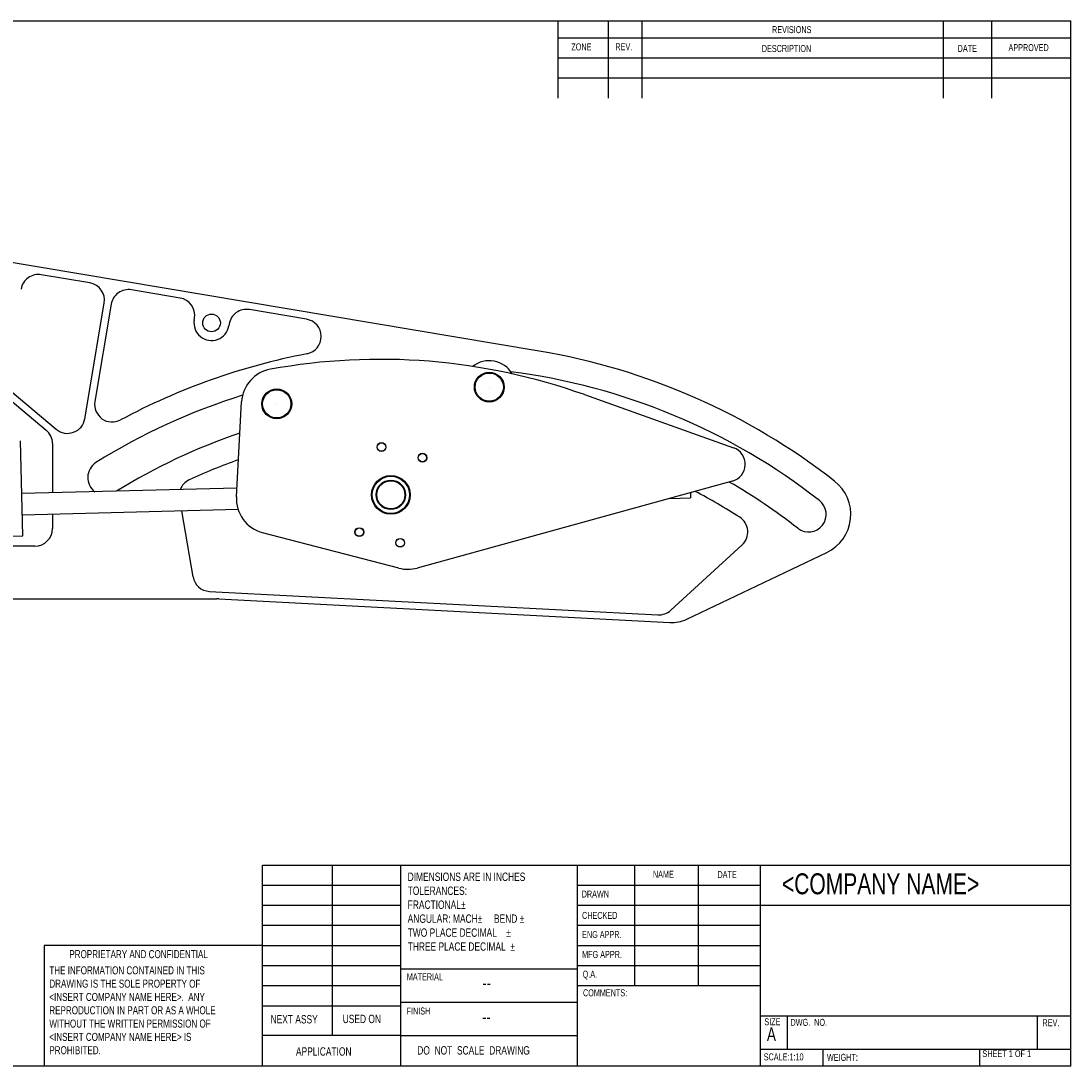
# Model space of a CAD drawing. Extents: x -53 to 270, y 10 to 208.
# Tile 2 of 2: x 71 to 270, y 10 to 208. Entities that reach past the tile are written whole.
import ezdxf

# ---------------------------------------------------------------- set-up
doc = ezdxf.new("R2010")
doc.units = 0
doc.layers.get('0').update_dxf_attribs({"linetype": 'CONTINUOUS'})
doc.styles.add('SLDTEXTSTYLE0', font='txt', dxfattribs={"width": 0.75})

# ---------------------------------------------------------------- blocks, each defined once
blk = doc.blocks.new('NOTE30')
at = {"color": 7, "char_height": 1.524, "attachment_point": 1, "style": 'SLDTEXTSTYLE0'}
for s, insert in [('THE INFORMATION CONTAINED IN THIS', (0, 0)), ('DRAWING IS THE SOLE PROPERTY OF', (0, -2.524)), ('<INSERT COMPANY NAME HERE>.  ANY ', (0, -5.048)), ('REPRODUCTION IN PART OR AS A WHOLE', (0, -7.572)), ('WITHOUT THE WRITTEN PERMISSION OF', (0, -10.096)), ('<INSERT COMPANY NAME HERE> IS ', (0, -12.62)), ('PROHIBITED.', (0, -15.144))]:
    blk.add_mtext(s, dxfattribs=dict(at, insert=insert))

msp = doc.modelspace()

# ---------------------------------------------------------------- linework, layer by layer
for p, q in [((8.38, 208.08), (270, 208.08)), ((182.37, 193.47), (182.37, 208.08)), ((188.72, 193.47), (188.72, 208.08)), ((245.87, 193.47), (245.87, 208.08)), ((255.01, 193.47), (255.01, 208.08)), ((270, 9.96), (270, 208.08)), ((172.85, 204.9), (270, 204.9)), ((172.85, 201.09), (270, 201.09)), ((172.85, 197.28), (270, 197.28)), ((116.77, 9.96), (116.77, 48.06)), ((116.77, 48.06), (143, 48.06)), ((130.03, 48.06), (130.03, 15.74)), ((143, 9.96), (143, 48.06)), ((143, 48.06), (270, 48.06)), ((176.45, 48.06), (176.45, 9.96)), ((187.29, 48.06), (187.29, 25.2)), ((199.38, 48.06), (199.38, 25.2)), ((211.11, 48.06), (211.11, 9.96)), ((116.77, 44.25), (143, 44.25)), ((176.45, 44.25), (211.11, 44.25)), ((116.77, 40.44), (143, 40.44)), ((176.45, 40.44), (270, 40.44)), ((116.77, 36.63), (143, 36.63)), ((176.45, 36.63), (211.11, 36.63)), ((116.77, 32.82), (75.44, 32.82)), ((75.44, 32.82), (75.44, 9.96)), ((116.77, 32.82), (143, 32.82)), ((176.45, 32.82), (211.11, 32.82)), ((116.77, 29.01), (143, 29.01)), ((176.45, 28.31), (143, 28.31)), ((176.45, 29.01), (211.11, 29.01)), ((116.77, 25.2), (143, 25.2)), ((176.45, 25.2), (211.11, 25.2)), ((143, 22.09), (176.45, 22.09)), ((116.77, 21.39), (143, 21.39)), ((211.11, 19.48), (270, 19.48)), ((216.21, 19.48), (216.21, 13.13)), ((263.57, 19.48), (263.57, 13.13)), ((143, 15.74), (116.77, 15.74)), ((143, 15.74), (176.45, 15.74)), ((211.11, 13.13), (270, 13.13)), ((222.99, 13.13), (222.99, 9.96)), ((252.69, 13.13), (252.69, 9.96)), ((270, 9.96), (8.38, 9.96))]:
    msp.add_line(p, q)
at = {"color": 7, "linetype": 'CONTINUOUS'}
for p, q in [((172.85, 193.47), (172.85, 208.08)), ((169.24, 145.48), (42.23, 166.81)), ((39.53, 160.97), (75.82, 130.52)), ((84.08, 158.43), (74.88, 159.98)), ((101.18, 155.56), (91.97, 157.11)), ((48.83, 154.91), (77.71, 130.68)), ((83.14, 132.68), (86.82, 154.59)), ((88.13, 154.37), (85.04, 135.93)), ((125.15, 151.53), (114.33, 153.35)), ((103.86, 151.39), (103.91, 151.72)), ((110.49, 150.62), (110.43, 150.29)), ((159.77, 138.67), (159.77, 138.67)), ((111.85, 117.89), (112.84, 135.85)), ((119.5, 135.49), (119.5, 135.49)), ((177.8, 137.24), (206.05, 127.18)), ((71.39, 110.48), (70.93, 128.47)), ((77.01, 127.97), (77.01, 118.62)), ((111.94, 119.5), (71.19, 118.48)), ((205.82, 120.82), (146.09, 104.37)), ((194, 117.57), (197.91, 117.67)), ((197.89, 118.64), (197.91, 117.67)), ((71.29, 114.48), (112.16, 115.51)), ((77.01, 114.62), (77.01, 111.86)), ((101.42, 115.24), (103.63, 102.69)), ((61.06, 110.22), (71.39, 110.48)), ((142.63, 104.35), (116.83, 111.07)), ((73.67, 108.52), (62.01, 108.52)), ((194.15, 96.36), (207.68, 108.74)), ((197.18, 94.67), (223.72, 107.32)), ((106.74, 99.94), (191.73, 95.49)), ((62.01, 98.52), (108.17, 98.52)), ((108.51, 98.51), (193.96, 94.04))]:
    msp.add_line(p, q, dxfattribs=at)
for centre, radius in [((107.14, 150.84), 1.67), ((159.77, 138.67), 2.83), ((159.77, 138.67), 2.67), ((119.5, 135.49), 2.83), ((119.5, 135.49), 2.67), ((139.35, 127.31), 0.833), ((139.35, 127.31), 0.8), ((147.1, 125.29), 0.833), ((147.1, 125.29), 0.8), ((141.12, 118.24), 3.67), ((141.12, 118.24), 3.53), ((141.12, 118.24), 2.8), ((141.12, 118.24), 2.67), ((135.15, 111.18), 0.833), ((135.15, 111.18), 0.8), ((142.89, 109.16), 0.833), ((142.89, 109.16), 0.8)]:
    msp.add_circle(centre, radius, dxfattribs=at)
for centre, radius, start, end in [((74.33, 156.69), 3.33, 80.4687, 170.4687), ((83.53, 155.14), 3.33, 350.4687, 80.4687), ((91.42, 153.82), 3.33, 80.4687, 170.4687), ((100.62, 152.27), 3.33, 350.4687, 80.4687), ((113.77, 150.07), 3.33, 80.4687, 170.4687), ((107.14, 150.84), 3.33, 170.4687, 350.4687), ((124.6, 148.25), 3.33, 280.8597, 80.4687), ((148.65, 22.87), 124.33, 52, 80.4687), ((148.65, 22.87), 124.33, 100.8597, 118.2006), ((139.07, 28.5), 115.43, 70.3952, 100.3674), ((159.77, 138.67), 5, 30.2207, 128.4912), ((119.5, 135.49), 6.67, 100.3674, 176.8528), ((148.65, 22.87), 119.67, 52, 82.7049), ((88.32, 135.38), 3.33, 170.4687, 298.2006), ((148.65, 22.87), 119.67, 107.3186, 122), ((79.85, 133.23), 3.33, 230, 350.4687), ((73.67, 127.97), 3.33, 0, 50), ((148.65, 22.87), 113, 108.6514, 121.7764), ((204.93, 124.04), 3.33, 285.3952, 70.3952), ((87.01, 121.52), 3.33, 122, 234.0105), ((148.65, 22.87), 108.33, 109.642, 114.9821), ((104.31, 118.04), 3.33, 114.9821, 159.0958), ((148.65, 22.87), 113, 52, 59.9386), ((220.28, 114.54), 8, 295.4687, 52), ((118.51, 117.53), 6.67, 176.8528, 255.3952), ((148.65, 22.87), 108.33, 57.2695, 62.4215), ((220.28, 114.54), 3.33, 232, 52), ((205.43, 111.2), 3.33, 312.4687, 57.2695), ((73.67, 111.86), 3.33, 270, 0), ((144.32, 110.8), 6.67, 255.3952, 285.3952), ((106.91, 103.27), 3.33, 190, 267), ((108.17, 91.86), 6.67, 87, 90), ((191.9, 98.82), 3.33, 267, 312.4687), ((194.31, 100.69), 6.67, 267, 295.4687)]:
    msp.add_arc(centre, radius, start, end, dxfattribs=at)

# ---------------------------------------------------------------- block references
msp.add_blockref('NOTE30', (76.41, 28.86))

# ---------------------------------------------------------------- texts
at = {"color": 7, "attachment_point": 1, "style": 'SLDTEXTSTYLE0'}
for s, insert, char_height in [('REVISIONS', (213.35, 207.1), 1.323), ('ZONE', (175.32, 203.83), 1.323), ('REV.', (183.67, 203.85), 1.323), ('DESCRIPTION', (211.41, 203.52), 1.3229), ('DATE', (248.52, 203.54), 1.323), ('APPROVED', (258.16, 203.69), 1.323), ('DIMENSIONS ARE IN INCHES\\PTOLERANCES:\\PFRACTIONAL%%p\\PANGULAR: MACH%%p     BEND %%p\\PTWO PLACE DECIMAL    %%p\\PTHREE PLACE DECIMAL  %%p', (144.31, 46.63), 1.5875), ('NAME', (190.78, 46.97), 1.323), ('DATE', (203.01, 46.92), 1.323), ('<COMPANY NAME>', (215.23, 46.49), 3.9688), ('DRAWN', (177.28, 43.22), 1.323), ('CHECKED', (177.35, 39.17), 1.323), ('ENG APPR.', (177.36, 35.55), 1.323), ('PROPRIETARY AND CONFIDENTIAL', (80.2, 31.93), 1.524), ('MFG APPR.', (177.37, 31.77), 1.323), ('Q.A.', (177.47, 28.03), 1.323), ('MATERIAL', (144.14, 27.53), 1.323), ('--', (158.49, 26.92), 2.381), ('COMMENTS:', (177.53, 24.5), 1.323), ('FINISH', (144.11, 21.05), 1.323), ('NEXT ASSY', (118.33, 19.62), 1.587), ('USED ON', (132, 19.68), 1.587), ('--', (158.43, 20.48), 2.381), ('SIZE', (211.9, 19.01), 1.323), ('DWG.  NO.', (216.85, 18.9), 1.323), ('REV.', (264.6, 18.82), 1.323), ('A', (212.39, 17.26), 2.54), ('APPLICATION', (123.14, 13.51), 1.5875), ('DO  NOT  SCALE  DRAWING', (146.13, 13.72), 1.5875), ('SCALE:1:10', (211.78, 12.35), 1.323), ('WEIGHT:', (223.75, 12.26), 1.323), ('SHEET 1 OF 1', (253.21, 12.93), 1.27)]:
    msp.add_mtext(s, dxfattribs=dict(at, insert=insert, char_height=char_height))

doc.saveas('drawing.dxf')
